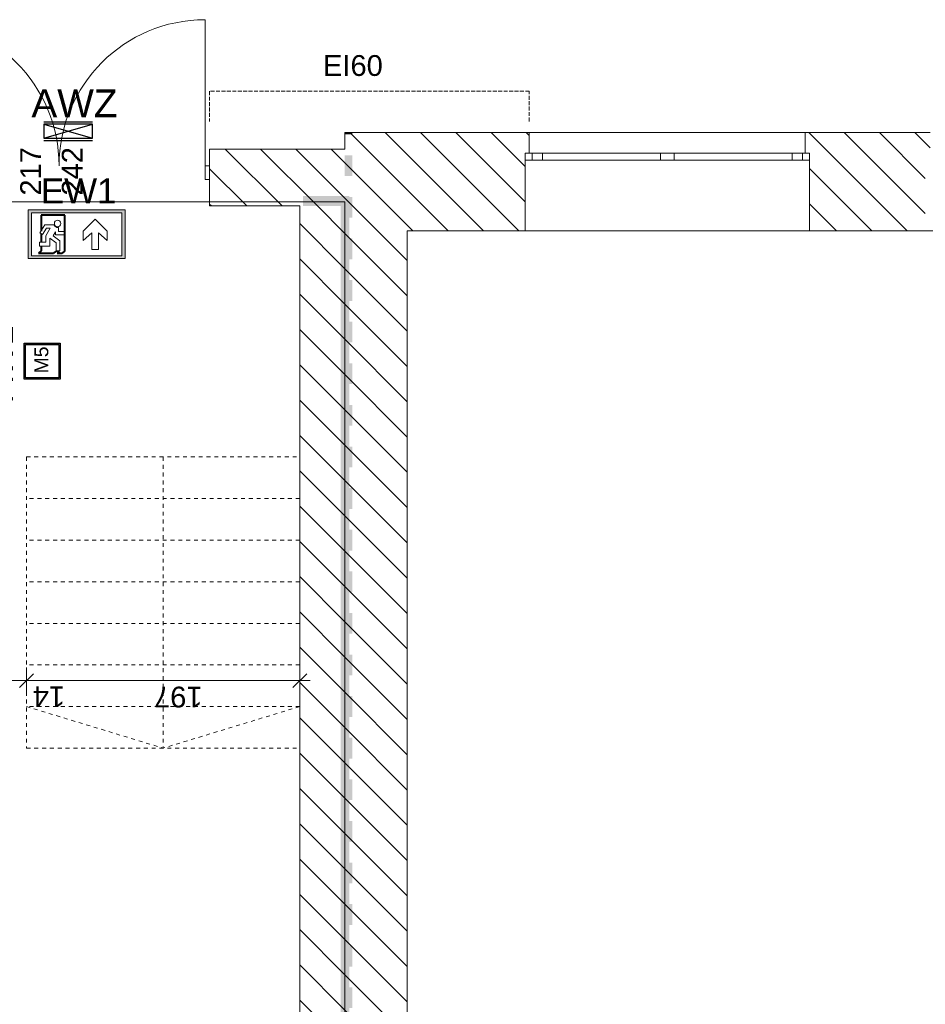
# Model space of a CAD drawing. Header units: millimetres. Extents: x -146116 to 602001, y -318793 to 100489.
# Tile 68 of 100: x 298440 to 304969, y -8107 to -1007. Entities that reach past the tile are written whole.
import ezdxf

# ---------------------------------------------------------------- set-up
doc = ezdxf.new("R2010")
doc.units = ezdxf.units.MM
doc.header["$LTSCALE"] = 0.1
doc.header["$MEASUREMENT"] = 0
doc.linetypes.add('eks Rzut parteru$0$Krawędzie ukryte', pattern=[391.222223, 282.222223, -109])
doc.linetypes.add('eks Rzut parteru$0$Przerywana', pattern=[564.444447, 282.222223, -282.222223])
for name, color, linetype, lineweight in [('eks Rzut parteru$0$2D - Ogólne_Nr_pióra__38', 8, 'Continuous', 13), ('eks Rzut parteru$0$Nowe_2D - Ogólne_Nr_pióra__1', 8, 'Continuous', 13), ('eks Rzut parteru$0$Nowe_2D - Ogólne_Nr_pióra__38', 8, 'Continuous', 13), ('eks Rzut parteru$0$Nowe_830-G Teksty Etykiety_Nr_pióra__38', 8, 'Continuous', 13), ('eks Rzut parteru$0$poziom_1 (1)_4_2D - Ogólne_Nr_pióra__81_Nr_pióra__4', 8, 'Continuous', 18), ('eks Rzut parteru$0$poziom_1 (1)_4_Drzwi ArchiCAD_Nr_pióra__27_Nr_pióra__7', 8, 'Continuous', 18), ('eks Rzut parteru$0$poziom_1 (1)_4_Drzwi ArchiCAD_Nr_pióra__81_Nr_pióra__4', 8, 'Continuous', 18), ('eks Rzut parteru$0$poziom_1 (1)_4_Konstrukcja - Schody_Nr_pióra__81_Nr_pióra__4', 8, 'Continuous', 18), ('eks Rzut parteru$0$poziom_1 (1)_4_Konstrukcja - Stropy_Nr_pióra__81_Nr_pióra__4', 8, 'Continuous', 18), ('eks Rzut parteru$0$poziom_1 (1)_4_Konstrukcja - Ściany zew_Nr_pióra__107_Nr_pióra__10', 8, 'Continuous', 18), ('eks Rzut parteru$0$poziom_1 (1)_4_Konstrukcja - Ściany zew_Nr_pióra__27_Nr_pióra__7', 8, 'Continuous', 18), ('eks Rzut parteru$0$poziom_1 (1)_4_Okna ArchiCADa_Nr_pióra__101_Nr_pióra__252', 8, 'Continuous', 18), ('eks Rzut parteru$0$poziom_1 (1)_4_Okna ArchiCADa_Nr_pióra__27_Nr_pióra__7', 8, 'Continuous', 18), ('eks Rzut parteru$0$poziom_1 (1)_4_Okna ArchiCADa_Nr_pióra__81_Nr_pióra__4', 8, 'Continuous', 18), ('eks Rzut parteru$0$poziom_1 (1)_4_Znaczniki drzwi ArchiCADa_Nr_pióra__7_Nr_pióra__7', 8, 'Continuous', 18), ('Oświetlenie ewakuacyjne', 3, 'Continuous', 20)]:
    doc.layers.add(name, color=color, linetype=linetype, lineweight=lineweight)
for name, color, linetype in [('eks Rzut parteru$0$poziom_1 (1)_4_2D - Ogólne_Nr_pióra__19', 8, 'Continuous'), ('LUXIONA', 92, 'Continuous'), ('Oświetlenie awaryjne', 1, 'Continuous'), ('REWIZJA_1', 6, 'Continuous')]:
    doc.layers.add(name, color=color, linetype=linetype)
doc.styles.add('ARIAL', font='arial.ttf')
doc.styles.add('eks Rzut parteru$0$GENERATED_STYLE_1', font='arial.ttf')
doc.styles.add('eks Rzut parteru$0$GENERATED_STYLE_5', font='arial.ttf')
doc.styles.add('Malanow_1_100', font='isocpeur.ttf')
pattern_1 = [(135, (247210.2, -28905.45), (127.2792, 127.2792), [])]

# ---------------------------------------------------------------- blocks, each defined once
blk = doc.blocks.new('*X104')
at = {"layer": 'eks Rzut parteru$0$2D - Ogólne_Nr_pióra__38', "linetype": 'Continuous', "lineweight": 13}
for points in [[(75748.7, -25002.4), (75733.9, -25002.4), (75733.9, -25048.1), (75748.7, -25048.1)], [(75748.7, -25048.1), (75733.9, -25048.1), (75733.9, -25058.1), (75748.7, -25058.1)], [(75898.7, -25002.4), (75898.7, -25048.1), (76048.7, -25048.1), (76048.7, -25002.4)], [(76048.7, -25048.1), (75898.7, -25048.1), (75898.7, -25058.1), (76048.7, -25058.1)], [(76198.7, -25002.4), (76198.7, -25048.1), (76348.7, -25048.1), (76348.7, -25002.4)], [(76348.7, -25048.1), (76198.7, -25048.1), (76198.7, -25058.1), (76348.7, -25058.1)], [(76498.7, -25002.4), (76498.7, -25048.1), (76648.7, -25048.1), (76648.7, -25002.4)], [(76648.7, -25048.1), (76498.7, -25048.1), (76498.7, -25058.1), (76648.7, -25058.1)], [(76798.7, -25002.4), (76798.7, -25048.1), (76948.7, -25048.1), (76948.7, -25002.4)], [(76948.7, -25048.1), (76798.7, -25048.1), (76798.7, -25058.1), (76948.7, -25058.1)], [(77098.7, -25002.4), (77098.7, -25048.1), (77248.7, -25048.1), (77248.7, -25002.4)], [(77248.7, -25048.1), (77098.7, -25048.1), (77098.7, -25058.1), (77248.7, -25058.1)], [(77398.7, -25002.4), (77398.7, -25048.1), (77548.7, -25048.1), (77548.7, -25002.4)], [(77548.7, -25048.1), (77398.7, -25048.1), (77398.7, -25058.1), (77548.7, -25058.1)], [(77698.7, -25002.4), (77698.7, -25048.1), (77848.7, -25048.1), (77848.7, -25002.4)], [(77848.7, -25048.1), (77698.7, -25048.1), (77698.7, -25058.1), (77848.7, -25058.1)], [(77998.7, -25002.4), (77998.7, -25048.1), (78148.7, -25048.1), (78148.7, -25002.4)], [(78148.7, -25048.1), (77998.7, -25048.1), (77998.7, -25058.1), (78148.7, -25058.1)], [(78298.7, -25002.4), (78298.7, -25048), (78448.7, -25048), (78448.7, -25002.4)], [(78448.7, -25048), (78298.7, -25048), (78298.7, -25058.1), (78448.7, -25058.1)], [(78598.7, -25002.4), (78598.7, -25048), (78748.7, -25048), (78748.7, -25002.4)], [(78748.7, -25048), (78598.7, -25048), (78598.7, -25058.1), (78748.7, -25058.1)], [(78898.7, -25002.4), (78898.7, -25048), (79048.7, -25048), (79048.7, -25002.4)], [(79048.7, -25048), (78898.7, -25048), (78898.7, -25058.1), (79048.7, -25058.1)], [(79198.7, -25002.4), (79198.7, -25048), (79348.7, -25048), (79348.7, -25002.4)], [(79348.7, -25048), (79198.7, -25048), (79198.7, -25058.1), (79348.7, -25058.1)], [(79498.7, -25002.4), (79498.7, -25048), (79648.7, -25048), (79648.7, -25002.4)], [(79648.7, -25048), (79498.7, -25048), (79498.7, -25058.1), (79648.7, -25058.1)], [(79798.7, -25002.4), (79798.7, -25048), (79948.7, -25048), (79948.7, -25002.4)], [(79948.7, -25048), (79798.7, -25048), (79798.7, -25058.1), (79948.7, -25058.1)], [(80098.7, -25002.4), (80098.7, -25048), (80248.7, -25048), (80248.7, -25002.4)], [(80248.7, -25048), (80098.7, -25048), (80098.7, -25058.1), (80248.7, -25058.1)], [(80398.7, -25002.4), (80398.7, -25048), (80548.7, -25048), (80548.7, -25002.4)], [(80548.7, -25048), (80398.7, -25048), (80398.7, -25058.1), (80548.7, -25058.1)], [(80698.7, -25002.4), (80698.7, -25048), (80848.7, -25048), (80848.7, -25002.4)], [(80848.7, -25048), (80698.7, -25048), (80698.7, -25058.1), (80848.7, -25058.1)], [(80998.7, -25002.4), (80998.7, -25048), (81148.7, -25048), (81148.7, -25002.4)], [(81148.7, -25048), (80998.7, -25048), (80998.7, -25058.1), (81148.7, -25058.1)], [(81298.7, -25002.4), (81298.7, -25048), (81448.7, -25048), (81448.7, -25002.4)], [(81448.7, -25048), (81298.7, -25048), (81298.7, -25058.1), (81448.7, -25058.1)], [(81598.7, -25002.4), (81598.7, -25048), (81748.7, -25048), (81748.7, -25002.4)], [(81748.7, -25048), (81598.7, -25048), (81598.7, -25058.1), (81748.7, -25058.1)], [(81898.7, -25002.4), (81898.7, -25048), (82048.7, -25048), (82048.7, -25002.4)], [(82048.7, -25048), (81898.7, -25048), (81898.7, -25058.1), (82048.7, -25058.1)], [(82198.7, -25002.4), (82198.7, -25047.9), (82348.7, -25047.9), (82348.7, -25002.4)], [(82348.7, -25047.9), (82198.7, -25047.9), (82198.7, -25058.1), (82348.7, -25058.1)], [(82498.7, -25002.4), (82498.7, -25047.9), (82620.5, -25047.9), (82620.5, -25002.4)], [(82498.7, -25058.1), (82620.5, -25058.1), (82620.5, -25047.9), (82498.7, -25047.9)]]:
    blk.add_hatch(color=30, dxfattribs=at).paths.add_polyline_path(points)
blk = doc.blocks.new('eks Rzut parteru')
at = {"layer": 'eks Rzut parteru$0$poziom_1 (1)_4_2D - Ogólne_Nr_pióra__19', "linetype": 'Continuous', "lineweight": 0}
blk.add_hatch(color=256, dxfattribs=at).paths.add_polyline_path([(211314.9, -25084), (211355.9, -25084), (211355.9, -19168.7), (211733.7, -19168.7), (211733.7, -19136.5), (211355.9, -19136.5), (211355.9, -18594), (211866.9, -18594), (211866.9, -12472.7), (211534.2, -12472.7), (211534.2, -12545.5), (211806, -12545.5), (211806, -18556.5), (211350.6, -18556.5), (211350.6, -18450.6), (211321.7, -18450.6), (211321.7, -18594), (211314.9, -18594)])
at = {"layer": 'eks Rzut parteru$0$poziom_1 (1)_4_Konstrukcja - Ściany zew_Nr_pióra__107_Nr_pióra__10', "linetype": 'Continuous', "lineweight": 18}
h = blk.add_hatch(dxfattribs=at)
h.set_pattern_fill('BLOCZKI_CERAMICZNE_0004', color=256, angle=270, style=0, pattern_type=2)
h.set_pattern_definition(pattern_1)
h.paths.add_polyline_path([(212285.2, -18575.5), (212285.2, -12015.5), (211835.2, -12015.5), (211835.2, -18575.5)])
h = blk.add_hatch(dxfattribs=at)
h.set_pattern_fill('BLOCZKI_CERAMICZNE_0004', color=256, angle=270, style=0, pattern_type=2)
h.set_pattern_definition(pattern_1)
h.paths.add_polyline_path([(212285.2, -12725.5), (213135.2, -12725.5), (213135.2, -12165.5), (213165.2, -12165.5), (213165.2, -12015.5), (212285.2, -12015.5)])
h = blk.add_hatch(dxfattribs=at)
h.set_pattern_fill('BLOCZKI_CERAMICZNE_0004', color=256, angle=270, style=0, pattern_type=2)
h.set_pattern_definition(pattern_1)
h.paths.add_polyline_path([(216020.2, -12725.5), (216020.2, -12165.5), (216055.2, -12165.5), (216055.2, -12015.5), (215155.2, -12015.5), (215155.2, -12165.5), (215185.2, -12165.5), (215185.2, -12725.5)])
h = blk.add_hatch(dxfattribs=at)
h.set_pattern_fill('BLOCZKI_CERAMICZNE_0004', color=256, angle=270, style=0, pattern_type=2)
h.set_pattern_definition(pattern_1)
h.paths.add_polyline_path([(210860.2, -12545.5), (211835.2, -12545.5), (211835.2, -12135.5), (210860.2, -12135.5)])
h = blk.add_hatch(dxfattribs=at)
h.set_pattern_fill('BLOCZKI_CERAMICZNE_0004', color=256, angle=270, style=0, pattern_type=2)
h.set_pattern_definition(pattern_1)
h.paths.add_polyline_path([(211835.2, -18575.5), (211835.2, -12545.5), (211510.2, -12545.5), (211510.2, -18445.5)])
at = {"layer": 'eks Rzut parteru$0$Nowe_2D - Ogólne_Nr_pióra__1', "linetype": 'Continuous', "lineweight": 18}
for p, q in [((209540.2, -15874.8), (209540.2, -16062.3)), ((211510.2, -15874.8), (211510.2, -16062.3)), ((211585.2, -15968.6), (207905.2, -15968.6)), ((209490.2, -16018.6), (209590.2, -15918.6)), ((211460.2, -16018.6), (211560.2, -15918.6))]:
    blk.add_line(p, q, dxfattribs=at)
at = {"layer": 'eks Rzut parteru$0$Nowe_2D - Ogólne_Nr_pióra__38', "linetype": 'eks Rzut parteru$0$Krawędzie ukryte', "lineweight": 13}
for p, q in [((213165.2, -11718.6), (210860.2, -11718.6)), ((210860.2, -11718.6), (210860.2, -11935.8)), ((213165.2, -11935.8), (213165.2, -11718.6))]:
    blk.add_line(p, q, dxfattribs=at)
at = {"layer": 'eks Rzut parteru$0$poziom_1 (1)_4_2D - Ogólne_Nr_pióra__81_Nr_pióra__4', "linetype": 'eks Rzut parteru$0$Przerywana', "lineweight": 18}
for p, q in [((210525.2, -14355.5), (210525.2, -16455.5)), ((211510.2, -14655.5), (209540.2, -14655.5)), ((211510.2, -14955.5), (209540.2, -14955.5)), ((211510.2, -15255.5), (209540.2, -15255.5)), ((211510.2, -15555.5), (209540.2, -15555.5)), ((211510.2, -15855.5), (209540.2, -15855.5)), ((211510.2, -16155.5), (209540.2, -16155.5))]:
    blk.add_line(p, q, dxfattribs=at)
at = {"layer": 'eks Rzut parteru$0$poziom_1 (1)_4_2D - Ogólne_Nr_pióra__81_Nr_pióra__4', "linetype": 'eks Rzut parteru$0$Przerywana', "lineweight": 18, "flags": 128}
blk.add_lwpolyline([(211510.2, -16155.5), (210525.2, -16455.5), (209540.2, -16155.5)], dxfattribs=at)
at = {"layer": 'eks Rzut parteru$0$poziom_1 (1)_4_Drzwi ArchiCAD_Nr_pióra__27_Nr_pióra__7', "linetype": 'Continuous', "lineweight": 18}
blk.add_line((210860.2, -12255.5), (210860.2, -12355.5), dxfattribs=at)
at = {"layer": 'eks Rzut parteru$0$poziom_1 (1)_4_Drzwi ArchiCAD_Nr_pióra__81_Nr_pióra__4', "linetype": 'Continuous', "lineweight": 18}
for p, q in [((210828.2, -11202.5), (210828.2, -12355.5)), ((210860.2, -12255.5), (210828.2, -12255.5)), ((210860.2, -12355.5), (210860.2, -12255.5)), ((210828.2, -12355.5), (210860.2, -12355.5))]:
    blk.add_line(p, q, dxfattribs=at)
for centre, start, end in [((208722.2, -12255.5), 0, 90), ((210828.2, -12255.5), 90, 180)]:
    blk.add_arc(centre, 1053, start, end, dxfattribs=at)
at = {"layer": 'eks Rzut parteru$0$poziom_1 (1)_4_Konstrukcja - Schody_Nr_pióra__81_Nr_pióra__4', "linetype": 'eks Rzut parteru$0$Przerywana', "lineweight": 18}
for p, q in [((209540.2, -14355.5), (209540.2, -16455.5)), ((209540.2, -14355.5), (211510.2, -14355.5)), ((211510.2, -14355.5), (211510.2, -16455.5)), ((209540.2, -16455.5), (211510.2, -16455.5))]:
    blk.add_line(p, q, dxfattribs=at)
at = {"layer": 'eks Rzut parteru$0$poziom_1 (1)_4_Konstrukcja - Stropy_Nr_pióra__81_Nr_pióra__4', "linetype": 'Continuous', "lineweight": 18, "flags": 128}
blk.add_lwpolyline([(214220.2, -23565.5), (214220.2, -26865.5), (214220.2, -29152), (214710.2, -29152), (214710.2, -33375.5), (210960.2, -33375.5), (210960.2, -34015.5), (189025.2, -34015.5), (189025.2, -12515.5), (211835.2, -12515.5), (211835.2, -18575.5), (211340.2, -18575.5), (211340.2, -24130.5), (212990.2, -24130.5), (212990.2, -23565.5)], close=True, dxfattribs=at)
blk.add_lwpolyline([(240975.2, -16865.5), (240975.2, -18970.5), (243180.2, -18970.5), (243180.2, -22335.5), (246600.2, -22335.5), (246600.2, -28295.5), (214995.2, -28295.5), (214995.2, -22335.5), (215105.2, -22335.5), (215105.2, -18575.5), (212285.2, -18575.5), (212285.2, -12725.5), (232525.2, -12725.5), (232525.2, -17305.5), (240975.2, -17305.5)], dxfattribs=at)
at = {"layer": 'eks Rzut parteru$0$poziom_1 (1)_4_Konstrukcja - Ściany zew_Nr_pióra__27_Nr_pióra__7', "linetype": 'Continuous', "lineweight": 18}
for p, q in [((213165.2, -12015.5), (211835.2, -12015.5)), ((213165.2, -12015.5), (213165.2, -12165.5)), ((215155.2, -12015.5), (215155.2, -12165.5)), ((210860.2, -12135.5), (210860.2, -12545.5)), ((213135.2, -12165.5), (213135.2, -12725.5)), ((213165.2, -12165.5), (213135.2, -12165.5)), ((215155.2, -12165.5), (215185.2, -12165.5)), ((215185.2, -12165.5), (215185.2, -12725.5))]:
    blk.add_line(p, q, dxfattribs=at)
at = {"layer": 'eks Rzut parteru$0$poziom_1 (1)_4_Konstrukcja - Ściany zew_Nr_pióra__27_Nr_pióra__7', "linetype": 'Continuous', "lineweight": 18, "flags": 128}
for points in [[(211835.2, -12015.5), (211835.2, -12135.5)], [(216055.2, -12015.5), (215155.2, -12015.5)], [(211835.2, -12135.5), (210860.2, -12135.5)], [(210860.2, -12545.5), (211510.2, -12545.5)], [(211510.2, -12545.5), (211510.2, -18445.5)], [(211835.2, -12545.5), (211835.2, -18575.5)], [(212285.2, -18575.5), (212285.2, -12725.5)], [(212285.2, -12725.5), (213135.2, -12725.5)], [(215185.2, -12725.5), (216020.2, -12725.5)]]:
    blk.add_lwpolyline(points, dxfattribs=at)
at = {"layer": 'eks Rzut parteru$0$poziom_1 (1)_4_Okna ArchiCADa_Nr_pióra__101_Nr_pióra__252', "linetype": 'Continuous', "lineweight": 18}
for p, q in [((213135.2, -12165.5), (213260.2, -12165.5)), ((213260.2, -12165.5), (213260.2, -12215.5)), ((214110.2, -12215.5), (214110.2, -12165.5)), ((214110.2, -12165.5), (214210.2, -12165.5)), ((214210.2, -12165.5), (214210.2, -12215.5)), ((215060.2, -12215.5), (215060.2, -12165.5)), ((215060.2, -12165.5), (215185.2, -12165.5)), ((213260.2, -12215.5), (213135.2, -12215.5)), ((214210.2, -12215.5), (214110.2, -12215.5)), ((215185.2, -12215.5), (215060.2, -12215.5))]:
    blk.add_line(p, q, dxfattribs=at)
at = {"layer": 'eks Rzut parteru$0$poziom_1 (1)_4_Okna ArchiCADa_Nr_pióra__27_Nr_pióra__7', "linetype": 'Continuous', "lineweight": 18}
for p, q in [((213135.2, -12165.5), (213135.2, -12215.5)), ((213165.2, -12165.5), (213135.2, -12165.5)), ((215155.2, -12165.5), (215185.2, -12165.5)), ((215185.2, -12165.5), (215185.2, -12215.5))]:
    blk.add_line(p, q, dxfattribs=at)
at = {"layer": 'eks Rzut parteru$0$poziom_1 (1)_4_Okna ArchiCADa_Nr_pióra__81_Nr_pióra__4', "linetype": 'Continuous', "lineweight": 18}
for p, q in [((215155.2, -12015.5), (213165.2, -12015.5)), ((213185.2, -12165.5), (213185.2, -12215.5)), ((213260.2, -12165.5), (214110.2, -12165.5)), ((214210.2, -12165.5), (215060.2, -12165.5)), ((215135.2, -12165.5), (215135.2, -12215.5)), ((214110.2, -12215.5), (213260.2, -12215.5)), ((215060.2, -12215.5), (214210.2, -12215.5)), ((215185.2, -12725.5), (213135.2, -12725.5))]:
    blk.add_line(p, q, dxfattribs=at)
at = {"layer": 'eks Rzut parteru$0$2D - Ogólne_Nr_pióra__38', "linetype": 'Continuous', "lineweight": 13, "rotation": 270}
blk.add_blockref('*X104', (236892.3, 63718.5), dxfattribs=at)
at = {"layer": 'eks Rzut parteru$0$Nowe_2D - Ogólne_Nr_pióra__1', "linetype": 'Continuous', "lineweight": 18, "char_height": 150, "attachment_point": 7, "rotation": 180, "style": 'eks Rzut parteru$0$GENERATED_STYLE_1'}
for s, insert in [('\\A1;14', (209817.9, -16009.7)), ('\\A1;197', (210809.8, -16009.8))]:
    blk.add_mtext(s, dxfattribs=dict(at, insert=insert))
at = {"layer": 'eks Rzut parteru$0$Nowe_830-G Teksty Etykiety_Nr_pióra__38', "linetype": 'Continuous', "lineweight": 13, "style": 'eks Rzut parteru$0$GENERATED_STYLE_5'}
blk.add_text('EI60', height=150, dxfattribs=at).set_placement((211678, -11607.9))
at = {"layer": 'eks Rzut parteru$0$poziom_1 (1)_4_Znaczniki drzwi ArchiCADa_Nr_pióra__7_Nr_pióra__7', "linetype": 'Continuous', "lineweight": 18, "char_height": 150, "attachment_point": 7, "rotation": 90, "style": 'eks Rzut parteru$0$GENERATED_STYLE_1'}
for s, insert in [('\\A1;217', (209645, -12470.8)), ('\\A1;242', (209945, -12470.8))]:
    blk.add_mtext(s, dxfattribs=dict(at, insert=insert))
blk = doc.blocks.new('*U37')
at = {"layer": 'Oświetlenie awaryjne'}
h = blk.add_hatch(color=256, dxfattribs=at)
h.dxf.hatch_style = 1
h.paths.add_polyline_path([(-13, -13), (13, -13), (13, 13), (-13, 13)])
h.paths.add_polyline_path([(-12, -12), (12, -12), (12, 12), (-12, 12)], flags=16)
for points in [[(-13, 13), (13, 13), (13, -13), (-13, -13)], [(-12, 12), (12, 12), (12, -12), (-12, -12)]]:
    blk.add_lwpolyline(points, close=True, dxfattribs=at)
at = {"layer": 'Oświetlenie awaryjne', "attachment_point": 1, "style": 'Malanow_1_100'}
for s, width, insert, char_height in [('{\\fArial|b0|i0|c238|p34;AW2}', 59.6663, (-28.61, 39.11), 18), ('\\pi4.0948;{\\fArial|b0|i0|c238|p34;M5}', 26, (-13, 5.68), 10)]:
    blk.add_mtext_dynamic_manual_height_columns(s, width=width, gutter_width=669.53, heights=[0], dxfattribs=dict(at, insert=insert, char_height=char_height))
blk = doc.blocks.new('DG')
at = {"layer": 'Oświetlenie ewakuacyjne', "linetype": 'ByBlock'}
h = blk.add_hatch(color=256, dxfattribs=at)
h.paths.add_polyline_path([(-0.92, 34.23), (69.08, 34.23), (69.08, -0.77), (-0.92, -0.77)])
h.paths.add_polyline_path([(1.54, 32.26), (66.63, 32.26), (66.63, 1.21), (1.54, 1.21)], flags=16)
at = {"layer": 'Oświetlenie ewakuacyjne', "lineweight": 40}
for p, q in [((42.7, 30.38), (59.77, 30.38)), ((42.7, 4.82), (42.7, 30.38)), ((59.77, 30.38), (59.77, 18.95)), ((59.77, 17.11), (59.77, 10.93)), ((59.77, 8.22), (59.77, 4.82)), ((42.7, 4.82), (44.51, 3.02)), ((48.13, 3.02), (44.51, 3.02)), ((46.75, 4.39), (48.13, 3.02)), ((49.31, 4.39), (50.69, 3.02)), ((61.58, 3.02), (50.69, 3.02)), ((59.77, 4.82), (61.58, 3.02))]:
    blk.add_line(p, q, dxfattribs=at)
at = {"layer": 'Oświetlenie ewakuacyjne'}
for p, q in [((12.09, 19.05), (20.78, 27.53)), ((20.78, 27.53), (29.47, 19.05)), ((47.27, 21.68), (47.27, 18.64)), ((57, 23.48), (50.5, 23.49)), ((60.56, 17.65), (57, 23.48)), ((12.09, 12.28), (12.09, 19.05)), ((18.37, 17.8), (12.09, 12.28)), ((18.37, 5.81), (18.37, 17.8)), ((29.47, 12.28), (23.19, 17.8)), ((23.19, 17.8), (23.19, 5.81)), ((29.47, 19.05), (29.47, 12.28)), ((47.27, 18.64), (42.7, 18.64)), ((42.7, 18.64), (42.7, 16.29)), ((42.7, 16.29), (49.38, 16.28)), ((50.94, 15.55), (46.32, 11.89)), ((49.38, 16.28), (49.38, 18.44)), ((49.38, 18.44), (50.94, 15.55)), ((56.23, 15.6), (53.21, 21.11)), ((53.21, 21.11), (55.91, 21.11)), ((55.91, 21.11), (58.82, 16.48)), ((56.23, 10.93), (56.23, 15.6)), ((58.82, 16.48), (60.56, 17.65)), ((46.32, 11.89), (46.32, 4.82)), ((48.88, 10.54), (53.52, 13.99)), ((48.88, 4.82), (48.88, 10.54)), ((53.52, 13.99), (53.51, 8.22)), ((53.51, 8.22), (60.78, 8.22)), ((60.79, 10.93), (56.23, 10.93)), ((60.78, 8.22), (60.79, 10.93)), ((23.19, 5.81), (18.37, 5.81)), ((46.32, 4.82), (48.88, 4.82)), ((46.75, 4.39), (49.31, 4.39))]:
    blk.add_line(p, q, dxfattribs=at)
for points in [[(-0.92, 34.23), (69.08, 34.23), (69.08, -0.77), (-0.92, -0.77)], [(1.54, 32.26), (66.63, 32.26), (66.63, 1.21), (1.54, 1.21)]]:
    blk.add_lwpolyline(points, close=True, dxfattribs=at)
blk.add_circle((47.8, 24.52), 2.34, dxfattribs=at)
blk.add_arc((47.8, 24.52), 2.88, 259.40031, 339.13959, dxfattribs=at)
blk = doc.blocks.new('*U28')
at = {"layer": 'Oświetlenie ewakuacyjne', "color": 1, "linetype": 'ByBlock', "xscale": -1, "rotation": 359.9999999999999}
blk.add_blockref('DG', (69.08, 0.76), dxfattribs=at)
at = {"layer": 'Oświetlenie ewakuacyjne', "insert": (9.21, 57.69), "char_height": 18, "attachment_point": 1, "style": 'Malanow_1_100'}
blk.add_mtext_dynamic_manual_height_columns('{\\fArial|b0|i0|c238|p34;EW1}', width=42.9792, gutter_width=669.53, heights=[0], dxfattribs=at)
blk = doc.blocks.new('LUXIONA - ewak. dwustronna')
at = {"layer": 'LUXIONA', "color": 1}
for p, q in [((0, 13.45), (35, 13.45)), ((35, 11.73), (0, 11.73)), ((0, 11.73), (0, 1.73)), ((0, 1.73), (35, 11.73)), ((0, 11.73), (35, 1.73)), ((35, 1.73), (35, 11.73)), ((0, 1.73), (35, 1.73)), ((0, 0), (35, 0))]:
    blk.add_line(p, q, dxfattribs=at)
at = {"layer": 'LUXIONA', "color": 1, "style": 'ARIAL', "flags": 4}
for tag, p in [('TYP', (-8.13, 22.76, -33)), ('OBW', (-75.09, -4.3, -33))]:
    blk.add_attdef(tag, p, '', height=20, dxfattribs=at)

msp = doc.modelspace()

# ---------------------------------------------------------------- block references
at = {"layer": 'REWIZJA_1'}
msp.add_blockref('eks Rzut parteru', (88948.8, 10195.8), dxfattribs=at)

# ---------------------------------------------------------------- next in the draw order: block references
at = {"layer": 'LUXIONA'}
ref = msp.add_blockref('LUXIONA - ewak. dwustronna', (298614.8, -1878.1, 0), dxfattribs=dict(at, xscale=9.999999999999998, yscale=9.999999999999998, zscale=9.999999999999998))
ref.add_attrib('TYP', 'AWZ', (298524.6, -1709.9, -330), dxfattribs={"color": 1, "height": 200, "style": 'ARIAL'})
at = {"layer": 'Oświetlenie awaryjne', "xscale": 10, "yscale": 10, "zscale": 10, "rotation": 90}
msp.add_blockref('*U37', (298602.9, -3468.1), dxfattribs=at)
at = {"layer": 'Oświetlenie ewakuacyjne', "linetype": 'ByBlock', "xscale": 10, "yscale": 10, "zscale": 10}
msp.add_blockref('*U28', (298500.7, -2728.6), dxfattribs=at)

doc.saveas('drawing.dxf')
